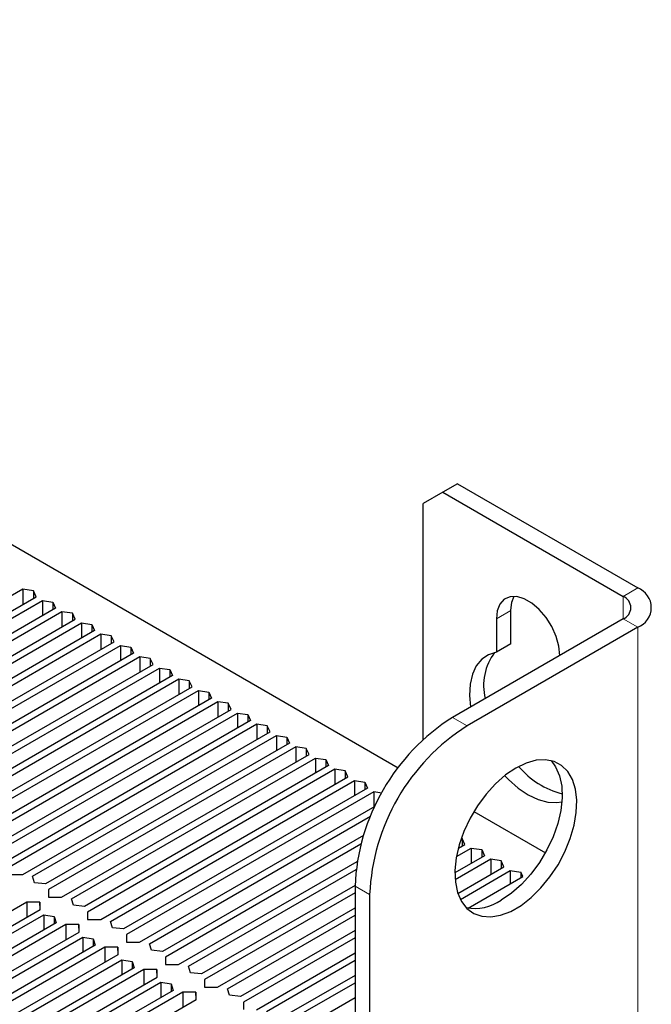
# Paper-space layout 'Blatt2' of a CAD drawing. Header units: millimetres. Extents: x 5 to 418, y 2 to 292.
# Tile 57 of 67: x 185 to 208, y 211 to 247. Entities that reach past the tile are written whole.
import ezdxf

# ---------------------------------------------------------------- set-up
doc = ezdxf.new("R2010")
doc.units = ezdxf.units.MM

psp = doc.layouts.new('Blatt2')

# ---------------------------------------------------------------- linework, layer by layer
at = {"color": 7, "linetype": 'Continuous', "lineweight": 25}
for p, q in [((152.034, 247.057), (199.034, 219.924)), ((201.178, 230.22), (200.648, 229.914)), ((201.178, 230.22), (207.719, 226.444)), ((200.648, 229.914), (199.941, 229.506)), ((200.648, 229.914), (207.189, 226.138)), ((199.941, 220.95), (199.941, 229.506)), ((185.42, 226.398), (176.45, 221.219)), ((176.927, 220.944), (185.897, 226.122)), ((185.799, 226.341), (185.42, 226.398)), ((185.42, 226.398), (185.42, 225.847)), ((185.897, 226.122), (185.799, 226.341)), ((185.799, 226.341), (185.799, 226.065)), ((177.281, 220.883), (186.127, 225.989)), ((186.127, 225.989), (186.506, 225.932)), ((186.127, 225.989), (186.127, 225.438)), ((186.506, 225.932), (186.604, 225.714)), ((186.506, 225.932), (186.506, 225.657)), ((186.604, 225.714), (177.758, 220.607)), ((186.834, 225.581), (177.864, 220.403)), ((187.213, 225.524), (186.834, 225.581)), ((186.834, 225.581), (186.834, 225.03)), ((187.312, 225.306), (187.213, 225.524)), ((187.213, 225.524), (187.213, 225.249)), ((203.123, 224.42), (203.123, 225.627)), ((178.341, 220.127), (187.312, 225.306)), ((178.695, 220.066), (187.541, 225.173)), ((187.541, 225.173), (187.92, 225.116)), ((187.541, 225.173), (187.541, 224.622)), ((187.92, 225.116), (188.019, 224.897)), ((187.92, 225.116), (187.92, 224.841)), ((207.189, 225.322), (201.001, 221.75)), ((207.719, 225.016), (201.532, 221.444)), ((202.592, 225.321), (202.592, 224.114)), ((188.019, 224.897), (179.173, 219.791)), ((188.249, 224.765), (179.278, 219.586)), ((188.627, 224.708), (188.249, 224.765)), ((188.249, 224.765), (188.249, 224.214)), ((188.726, 224.489), (188.627, 224.708)), ((188.627, 224.708), (188.627, 224.432)), ((179.755, 219.311), (188.726, 224.489)), ((180.109, 219.25), (188.956, 224.357)), ((188.956, 224.357), (189.334, 224.3)), ((188.956, 224.357), (188.956, 223.806)), ((189.334, 224.3), (189.433, 224.081)), ((189.334, 224.3), (189.334, 224.024)), ((203.123, 224.42), (202.592, 224.114)), ((189.433, 224.081), (180.587, 218.974)), ((189.663, 223.948), (180.692, 218.77)), ((190.041, 223.891), (189.663, 223.948)), ((189.663, 223.948), (189.663, 223.397)), ((181.17, 218.494), (190.14, 223.673)), ((190.14, 223.673), (190.041, 223.891)), ((190.041, 223.891), (190.041, 223.616)), ((181.524, 218.433), (190.37, 223.54)), ((190.847, 223.265), (182.001, 218.158)), ((190.37, 223.54), (190.748, 223.483)), ((190.37, 223.54), (190.37, 222.989)), ((190.748, 223.483), (190.847, 223.265)), ((190.748, 223.483), (190.748, 223.208)), ((191.077, 223.132), (182.107, 217.954)), ((191.456, 223.075), (191.077, 223.132)), ((191.077, 223.132), (191.077, 222.581)), ((191.554, 222.856), (191.456, 223.075)), ((191.456, 223.075), (191.456, 222.799)), ((182.584, 217.678), (191.554, 222.856)), ((182.938, 217.617), (191.784, 222.724)), ((191.784, 222.724), (192.163, 222.667)), ((191.784, 222.724), (191.784, 222.173)), ((192.163, 222.667), (192.261, 222.448)), ((192.163, 222.667), (192.163, 222.391)), ((192.261, 222.448), (183.415, 217.341)), ((192.491, 222.316), (183.521, 217.137)), ((192.87, 222.259), (192.491, 222.316)), ((192.491, 222.316), (192.491, 221.765)), ((192.968, 222.04), (192.87, 222.259)), ((192.87, 222.259), (192.87, 221.983)), ((183.998, 216.862), (192.968, 222.04)), ((184.352, 216.801), (193.198, 221.907)), ((193.198, 221.907), (193.577, 221.85)), ((193.198, 221.907), (193.198, 221.356)), ((193.577, 221.85), (193.676, 221.632)), ((193.577, 221.85), (193.577, 221.575)), ((193.676, 221.632), (184.829, 216.525)), ((193.905, 221.499), (184.935, 216.321)), ((194.284, 221.442), (193.905, 221.499)), ((193.905, 221.499), (193.905, 220.948)), ((194.383, 221.224), (194.284, 221.442)), ((194.284, 221.442), (194.284, 221.167)), ((185.412, 216.045), (194.383, 221.224)), ((185.766, 215.984), (194.612, 221.091)), ((194.612, 221.091), (194.991, 221.034)), ((194.612, 221.091), (194.612, 220.54)), ((195.09, 220.815), (186.244, 215.709)), ((194.991, 221.034), (195.09, 220.815)), ((194.991, 221.034), (194.991, 220.758)), ((195.32, 220.683), (186.349, 215.504)), ((186.826, 215.229), (195.797, 220.407)), ((195.698, 220.626), (195.32, 220.683)), ((195.32, 220.683), (195.32, 220.132)), ((195.797, 220.407), (195.698, 220.626)), ((195.698, 220.626), (195.698, 220.35)), ((187.18, 215.168), (196.027, 220.275)), ((196.027, 220.275), (196.405, 220.218)), ((196.027, 220.275), (196.027, 219.724)), ((196.405, 220.218), (196.504, 219.999)), ((196.405, 220.218), (196.405, 219.942)), ((196.504, 219.999), (187.658, 214.892)), ((196.734, 219.866), (187.763, 214.688)), ((197.112, 219.809), (196.734, 219.866)), ((196.734, 219.866), (196.734, 219.315)), ((197.211, 219.591), (197.112, 219.809)), ((197.112, 219.809), (197.112, 219.534)), ((188.241, 214.412), (197.211, 219.591)), ((188.595, 214.351), (197.441, 219.458)), ((197.441, 219.458), (197.819, 219.401)), ((197.441, 219.458), (197.441, 218.907)), ((197.819, 219.401), (197.918, 219.183)), ((197.819, 219.401), (197.819, 219.126)), ((197.918, 219.183), (189.072, 214.076)), ((198.148, 219.05), (189.178, 213.871)), ((198.442, 219.006), (198.148, 219.05)), ((198.148, 219.05), (198.148, 218.499)), ((189.655, 213.596), (198.192, 218.524)), ((201.781, 218.339), (204.375, 216.841)), ((190.009, 213.535), (198.031, 218.166)), ((197.772, 217.466), (190.486, 213.259)), ((201.355, 217.36), (201.324, 217.365)), ((201.454, 217.142), (201.355, 217.36)), ((201.355, 217.36), (201.355, 217.085)), ((197.679, 217.147), (190.592, 213.055)), ((201.148, 216.7), (201.684, 217.009)), ((201.215, 217.004), (201.454, 217.142)), ((201.684, 217.009), (202.062, 216.952)), ((201.684, 217.009), (201.684, 216.458)), ((202.062, 216.952), (202.161, 216.733)), ((202.062, 216.952), (202.062, 216.676)), ((191.069, 212.78), (197.543, 216.517)), ((202.161, 216.733), (201.09, 216.115)), ((202.391, 216.601), (201.099, 215.855)), ((202.769, 216.544), (202.391, 216.601)), ((202.391, 216.601), (202.391, 216.05)), ((202.868, 216.325), (202.769, 216.544)), ((202.769, 216.544), (202.769, 216.268)), ((191.423, 212.719), (197.502, 216.228)), ((201.197, 215.361), (202.868, 216.325)), ((201.286, 215.147), (203.098, 216.193)), ((203.098, 216.193), (203.476, 216.136)), ((203.098, 216.193), (203.098, 215.713)), ((203.551, 215.975), (203.476, 216.136)), ((203.476, 216.136), (203.476, 215.931)), ((184.94, 216.048), (185.412, 216.045)), ((185.839, 215.751), (185.766, 215.984)), ((186.244, 215.709), (185.839, 215.751)), ((201.571, 214.832), (203.551, 215.975)), ((186.349, 215.504), (186.354, 215.231)), ((197.466, 215.656), (191.9, 212.443)), ((197.466, 215.391), (192.006, 212.239)), ((197.466, 215.626), (197.466, 209.298)), ((185.566, 215.052), (178.224, 210.814)), ((186.039, 215.05), (185.566, 215.052)), ((185.566, 215.052), (185.566, 214.501)), ((186.044, 214.777), (186.039, 215.05)), ((186.039, 215.05), (186.039, 214.774)), ((186.354, 215.231), (186.826, 215.229)), ((187.253, 214.934), (187.18, 215.168)), ((197.996, 215.32), (197.996, 208.992)), ((178.702, 210.538), (186.044, 214.777)), ((187.658, 214.892), (187.253, 214.934)), ((187.763, 214.688), (187.768, 214.415)), ((192.483, 211.963), (197.466, 214.84)), ((178.931, 210.406), (186.181, 214.591)), ((186.627, 214.297), (179.409, 210.13)), ((186.181, 214.591), (186.554, 214.53)), ((186.181, 214.591), (186.181, 214.04)), ((186.554, 214.53), (186.627, 214.297)), ((186.554, 214.53), (186.554, 214.255)), ((187.768, 214.415), (188.241, 214.412)), ((188.667, 214.118), (188.595, 214.351)), ((192.837, 211.902), (197.466, 214.574)), ((186.981, 214.236), (179.639, 209.998)), ((180.116, 209.722), (187.458, 213.96)), ((187.453, 214.233), (186.981, 214.236)), ((186.981, 214.236), (186.981, 213.685)), ((187.458, 213.96), (187.453, 214.233)), ((187.453, 214.233), (187.453, 213.958)), ((189.072, 214.076), (188.667, 214.118)), ((197.466, 214.023), (193.315, 211.627)), ((180.346, 209.589), (187.596, 213.775)), ((187.596, 213.775), (187.968, 213.714)), ((187.596, 213.775), (187.596, 213.224)), ((187.968, 213.714), (188.041, 213.481)), ((187.968, 213.714), (187.968, 213.438)), ((189.178, 213.871), (189.182, 213.599)), ((189.182, 213.599), (189.655, 213.596)), ((197.466, 213.758), (193.42, 211.422)), ((188.041, 213.481), (180.823, 209.314)), ((188.395, 213.42), (181.053, 209.181)), ((188.867, 213.417), (188.395, 213.42)), ((188.395, 213.42), (188.395, 212.868)), ((188.872, 213.144), (188.867, 213.417)), ((188.867, 213.417), (188.867, 213.141)), ((190.082, 213.301), (190.009, 213.535)), ((190.486, 213.259), (190.082, 213.301)), ((181.53, 208.906), (188.872, 213.144)), ((181.76, 208.773), (189.01, 212.958)), ((189.01, 212.958), (189.382, 212.898)), ((189.01, 212.958), (189.01, 212.407)), ((189.382, 212.898), (189.455, 212.664)), ((189.382, 212.898), (189.382, 212.622)), ((190.592, 213.055), (190.596, 212.782)), ((193.898, 211.147), (197.466, 213.207)), ((194.252, 211.086), (197.466, 212.941)), ((189.455, 212.664), (182.237, 208.497)), ((189.809, 212.603), (182.467, 208.365)), ((190.282, 212.601), (189.809, 212.603)), ((189.809, 212.603), (189.809, 212.052)), ((190.286, 212.328), (190.282, 212.601)), ((190.282, 212.601), (190.282, 212.325)), ((190.596, 212.782), (191.069, 212.78)), ((191.496, 212.485), (191.423, 212.719)), ((182.944, 208.089), (190.286, 212.328)), ((191.9, 212.443), (191.496, 212.485)), ((192.006, 212.239), (192.011, 211.966)), ((197.466, 212.39), (194.729, 210.81)), ((183.174, 207.957), (190.424, 212.142)), ((190.869, 211.848), (183.651, 207.681)), ((190.424, 212.142), (190.796, 212.081)), ((190.424, 212.142), (190.424, 211.591)), ((190.796, 212.081), (190.869, 211.848)), ((190.796, 212.081), (190.796, 211.806)), ((192.011, 211.966), (192.483, 211.963)), ((192.91, 211.669), (192.837, 211.902)), ((194.834, 210.606), (197.466, 212.125)), ((191.223, 211.787), (183.881, 207.548)), ((184.359, 207.273), (191.7, 211.511)), ((191.696, 211.784), (191.223, 211.787)), ((191.223, 211.787), (191.223, 211.236)), ((191.7, 211.511), (191.696, 211.784)), ((191.696, 211.784), (191.696, 211.509)), ((193.315, 211.627), (192.91, 211.669)), ((197.466, 211.574), (195.312, 210.33)), ((193.42, 211.422), (193.425, 211.149))]:
    psp.add_line(p, q, dxfattribs=at)
at = {"color": 7, "linetype": 'Continuous', "lineweight": 18}
for p, q in [((207.189, 226.138), (207.719, 226.444)), ((207.189, 226.138), (207.189, 225.322)), ((203.123, 225.627), (202.592, 225.321)), ((207.189, 225.322), (207.719, 225.016)), ((207.719, 101.514), (207.719, 225.016)), ((201.001, 221.75), (201.532, 221.444)), ((197.996, 215.32), (197.466, 215.626))]:
    psp.add_line(p, q, dxfattribs=at)
at = {"color": 7, "linetype": 'Continuous', "lineweight": 25, "flags": 128}
for points in [[(204.891, 223.995), (204.857, 224.331), (204.759, 224.687), (204.602, 225.041), (204.394, 225.373), (204.149, 225.663), (203.88, 225.895), (203.603, 226.055), (203.334, 226.134), (203.089, 226.127), (202.881, 226.034), (202.724, 225.862), (202.626, 225.62), (202.592, 225.321)], [(203.123, 225.627), (203.156, 225.926), (203.239, 226.141)], [(202.592, 224.114), (202.305, 224.024), (202.06, 223.856), (201.864, 223.616), (201.723, 223.312), (201.642, 222.951), (201.621, 222.544), (201.659, 222.129)], [(203.3, 219.913), (202.926, 219.66), (202.563, 219.342), (202.222, 218.967), (201.911, 218.545), (201.641, 218.089), (201.418, 217.613), (201.249, 217.129), (201.139, 216.652), (201.092, 216.195), (201.108, 215.772), (201.187, 215.394), (201.326, 215.073), (201.523, 214.818), (201.771, 214.636), (202.062, 214.533), (202.389, 214.51), (202.743, 214.57), (203.112, 214.71), (203.487, 214.927), (203.856, 215.213), (204.21, 215.561), (204.537, 215.961), (204.829, 216.402), (205.076, 216.869), (205.273, 217.351), (205.412, 217.834), (205.491, 218.302), (205.507, 218.744), (205.46, 219.146), (205.35, 219.496), (205.181, 219.785), (204.958, 220.004), (204.688, 220.148), (204.377, 220.211), (204.036, 220.192), (203.673, 220.092), (203.3, 219.913)], [(204.574, 220.181), (204.742, 219.955), (204.882, 219.634), (204.961, 219.257), (204.977, 218.833), (204.929, 218.377), (204.82, 217.899), (204.651, 217.416), (204.428, 216.939), (204.157, 216.483), (203.847, 216.062), (203.505, 215.686), (203.143, 215.368), (202.769, 215.116)], [(202.894, 219.635), (203.029, 219.496), (203.38, 219.187), (203.741, 218.942), (204.103, 218.769), (204.454, 218.673), (204.784, 218.657), (204.968, 218.685)]]:
    psp.add_lwpolyline(points, dxfattribs=at)
at = {"color": 7, "linetype": 'Continuous', "lineweight": 25}
for centre, radius, start, end in [((207.448, 225.73), 0.764, 290.7834, 69.2166), ((207.034, 225.73), 0.437, 290.7834, 69.2166), ((204.097, 222.913), 1.967, 142.8041, 194.0421), ((205.112, 215.294), 7.654, 122.4871, 177.5129), ((205.643, 214.988), 7.654, 122.4873, 177.5127), ((205.727, 221.932), 3.045, 220.1593, 255.7712), ((201.797, 216.573), 1.752, 260.0794, 303.7162)]:
    psp.add_arc(centre, radius, start, end, dxfattribs=at)

doc.saveas('drawing.dxf')
